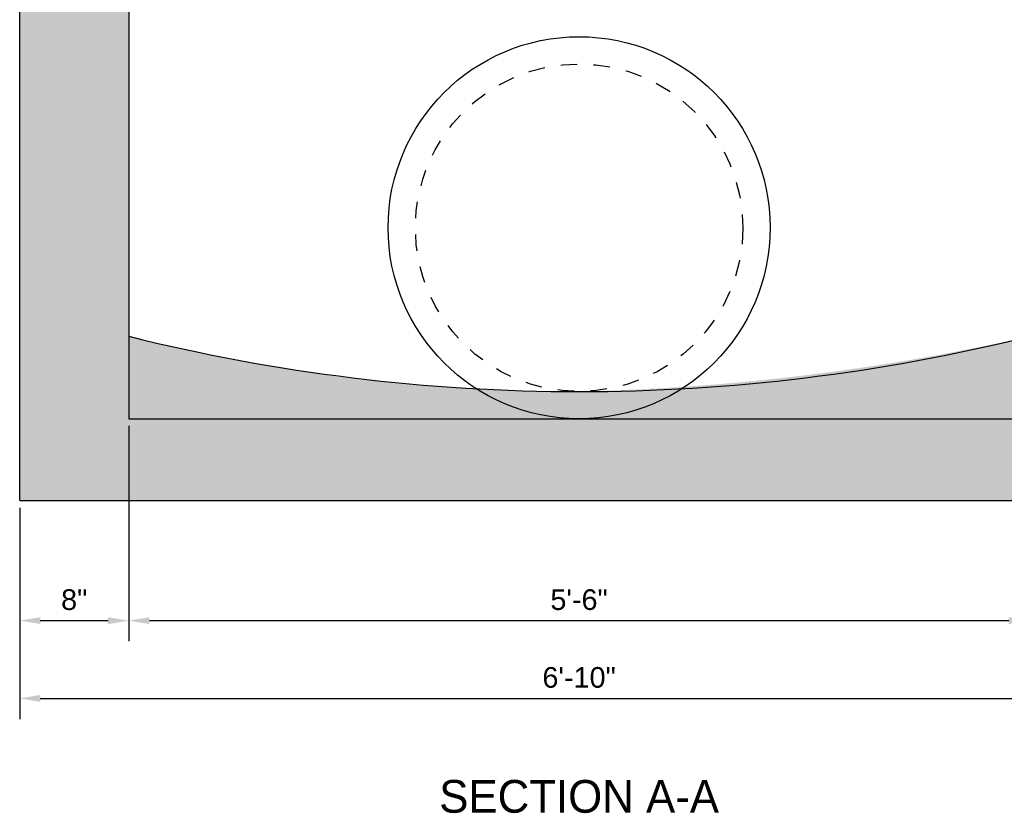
# Model space of a CAD drawing. Header units: feet. Extents: x 6 to 310, y -41 to 128.
# Tile 47 of 48: x 269 to 275, y 15 to 20. Entities that reach past the tile are written whole.
import ezdxf
from ezdxf.enums import TextEntityAlignment as Align

# ---------------------------------------------------------------- set-up
doc = ezdxf.new("R2010")
doc.units = ezdxf.units.FT
doc.header["$MEASUREMENT"] = 0
doc.linetypes.add('F', pattern=[0.15000000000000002, 0.1, -0.05])
for name, color, linetype in [('D-HATCH-PATT', 247, 'Continuous'), ('D-TEXT', 9, 'Continuous'), ('D-TITLE_SUB', 6, 'Continuous'), ('DETAIL', 1, 'Continuous')]:
    doc.layers.add(name, color=color, linetype=linetype)
doc.styles.add('Slanted-Normal', font='font31.shx', dxfattribs={"height": 0.14})
doc.styles.get("Standard").update_dxf_attribs({"font": 'ARIAL_0.TTF'})
doc.dimstyles.get("Standard").update_dxf_attribs({"dimtxt": 0.18, "dimasz": 0.18, "dimexe": 0.18, "dimexo": 0.0625, "dimgap": 0.09, "dimtad": 0, "dimtih": 1, "dimtoh": 1, "dimdec": 4, "dimzin": 0, "dimdsep": 46, "dimtxsty": 'Standard', "dimcen": 0.09, "dimadec": 0, "dimazin": 0, "dimtfac": 1, "dimtdec": 4, "dimtofl": 0, "dimtmove": 0, "dimatfit": 3, "dimfxl": 1, "dimtolj": 1, "dimtzin": 0, "dimarcsym": 0})
pattern_1 = [(49.99999999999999, (-552.9135316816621, 14.35750776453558), (0.1793150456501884, -0.0156880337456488), [0.01875, -0.20625]), (355, (-552.9135316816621, 14.35750776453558), (-0.03468783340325, 0.188048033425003), [0.015, -0.165]), (100.45144446, (-552.8985887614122, 14.35620042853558), (0.144627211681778, 0.1723599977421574), [0.01593504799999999, -0.1752855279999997]), (46.1842, (-552.9135316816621, 14.40750776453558), (0.2668103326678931, -0.0413798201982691), [0.02812499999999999, -0.3093749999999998]), (96.63563549, (-552.8912974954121, 14.40405943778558), (0.2336654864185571, 0.2435296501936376), [0.0239025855, -0.26292844]), (351.1841639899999, (-552.9135316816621, 14.40750776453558), (0.2336654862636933, 0.2435296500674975), [0.0225, -0.24750000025]), (21, (-552.8885316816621, 14.39500776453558), (0.1492267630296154, -0.1006547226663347), [0.01875, -0.20625]), (326, (-552.8885316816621, 14.39500776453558), (0.0608288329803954, 0.1812875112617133), [0.015, -0.165]), (71.45144474, (-552.8760961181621, 14.38661987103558), (0.2100555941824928, 0.0806327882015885), [0.0159350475, -0.175285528]), (37.50000000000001, (-552.9135316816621, 14.35750776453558), (0.0030399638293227, 0.0832234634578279), [0, -0.163, 0, -0.1675, 0, -0.165625]), (7.499999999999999, (-552.9135316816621, 14.35750776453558), (0.0657673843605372, 0.0986029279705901), [0, -0.0955, 0, -0.15925, 0, -0.063125]), (327.5, (-552.9692816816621, 14.35750776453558), (0.1334556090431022, -0.0056387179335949), [0, -0.0625, 0, -0.195, 0, -0.25875]), (317.5, (-552.9942816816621, 14.35750776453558), (0.1457965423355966, 0.0250262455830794), [0, -0.08125, 0, -0.1295, 0, -0.18375])]

# ---------------------------------------------------------------- blocks, each defined once
blk = doc.blocks.new('*D55')
at = {"layer": 'D-TEXT', "color": 0, "linetype": 'Continuous', "lineweight": -2, "transparency": 16777216}
for p, q in [((269.8979413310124, 17.03339431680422), (269.8979413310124, 16.21848792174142)), ((275.3986079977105, 17.03339431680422), (275.3986079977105, 16.21848792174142)), ((270.0239413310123, 16.34448792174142), (275.2726079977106, 16.34448792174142))]:
    blk.add_line(p, q, dxfattribs=at)
at = {"layer": 'D-TEXT', "color": 0, "linetype": 'Continuous', "transparency": 16777216}
for points in [[(270.0239413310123, 16.36548792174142), (270.0239413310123, 16.32348792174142), (269.8979413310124, 16.34448792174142)], [(275.2726079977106, 16.36548792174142), (275.2726079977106, 16.32348792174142), (275.3986079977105, 16.34448792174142)]]:
    blk.add_solid(points, dxfattribs=at)
at = {"layer": 'Defpoints', "color": 0, "linetype": 'Continuous', "transparency": 16777216}
for p in [(269.8979413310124, 17.07714431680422), (275.3986079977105, 17.07714431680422), (275.3986079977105, 16.34448792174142)]:
    blk.add_point(p, dxfattribs=at)
at = {"layer": 'D-TEXT', "color": 0, "linetype": 'Continuous', "transparency": 16777216, "insert": (272.6482746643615, 16.47182011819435), "char_height": 0.126, "attachment_point": 5}
blk.add_mtext('\\A1;5\'-6"', dxfattribs=at)
blk = doc.blocks.new('*D47')
at = {"layer": 'D-TEXT', "color": 0, "linetype": 'Continuous', "lineweight": -2, "transparency": 16777216}
for p, q in [((269.2319413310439, 17.03339431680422), (269.2319413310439, 15.74358054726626)), ((276.0652746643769, 17.03339431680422), (276.0652746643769, 15.74358054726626)), ((269.3579413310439, 15.86958054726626), (275.939274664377, 15.86958054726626))]:
    blk.add_line(p, q, dxfattribs=at)
at = {"layer": 'D-TEXT', "color": 0, "linetype": 'Continuous', "transparency": 16777216}
for points in [[(269.3579413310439, 15.89058054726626), (269.3579413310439, 15.84858054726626), (269.2319413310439, 15.86958054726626)], [(275.939274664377, 15.89058054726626), (275.939274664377, 15.84858054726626), (276.0652746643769, 15.86958054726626)]]:
    blk.add_solid(points, dxfattribs=at)
at = {"layer": 'Defpoints', "color": 0, "linetype": 'Continuous', "transparency": 16777216}
for p in [(269.2319413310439, 17.07714431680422), (276.0652746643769, 17.07714431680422), (276.0652746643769, 15.86958054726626)]:
    blk.add_point(p, dxfattribs=at)
at = {"layer": 'D-TEXT', "color": 0, "linetype": 'Continuous', "transparency": 16777216, "insert": (272.6486079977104, 15.99691274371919), "char_height": 0.126, "attachment_point": 5}
blk.add_mtext('\\A1;6\'-10"', dxfattribs=at)
blk = doc.blocks.new('*D48')
at = {"layer": 'D-TEXT', "color": 0, "linetype": 'Continuous', "lineweight": -2, "transparency": 16777216}
for p, q in [((269.8979413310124, 17.53339431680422), (269.8979413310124, 16.21848792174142)), ((269.2319413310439, 17.03339431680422), (269.2319413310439, 16.21848792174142)), ((269.3579413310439, 16.34448792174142), (269.7719413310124, 16.34448792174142))]:
    blk.add_line(p, q, dxfattribs=at)
at = {"layer": 'D-TEXT', "color": 0, "linetype": 'Continuous', "transparency": 16777216}
for points in [[(269.3579413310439, 16.36548792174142), (269.3579413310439, 16.32348792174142), (269.2319413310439, 16.34448792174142)], [(269.7719413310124, 16.36548792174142), (269.7719413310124, 16.32348792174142), (269.8979413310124, 16.34448792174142)]]:
    blk.add_solid(points, dxfattribs=at)
at = {"layer": 'Defpoints', "color": 0, "linetype": 'Continuous', "transparency": 16777216}
for p in [(269.8979413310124, 17.57714431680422), (269.2319413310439, 17.07714431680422), (269.8979413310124, 16.34448792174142)]:
    blk.add_point(p, dxfattribs=at)
at = {"layer": 'D-TEXT', "color": 0, "linetype": 'Continuous', "transparency": 16777216, "insert": (269.5649413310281, 16.47182011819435), "char_height": 0.126, "attachment_point": 5}
blk.add_mtext('\\A1;8"', dxfattribs=at)

msp = doc.modelspace()

# ---------------------------------------------------------------- hatches: boundary and pattern name
at = {"layer": 'D-HATCH-PATT'}
h = msp.add_hatch(dxfattribs=at)
h.set_pattern_fill('AR-CONC', color=256, scale=0.025)
h.set_pattern_definition(pattern_1)
h.paths.add_polyline_path([(269.8985883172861, 22.1985329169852), (269.231988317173, 22.1985329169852), (269.2319413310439, 17.57714431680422), (269.898541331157, 17.57714431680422)])
h = msp.add_hatch(dxfattribs=at)
h.set_pattern_fill('AR-CONC', color=256, scale=0.025)
h.set_pattern_definition([(49.99999999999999, (-552.1634650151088, 14.35750776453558), (0.1793150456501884, -0.0156880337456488), [0.01875, -0.20625]), (355, (-552.1634650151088, 14.35750776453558), (-0.03468783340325, 0.188048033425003), [0.015, -0.165]), (100.45144446, (-552.1485220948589, 14.35620042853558), (0.144627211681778, 0.1723599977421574), [0.01593504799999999, -0.1752855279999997]), (46.1842, (-552.1634650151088, 14.40750776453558), (0.2668103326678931, -0.0413798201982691), [0.02812499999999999, -0.3093749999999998]), (96.63563549, (-552.1412308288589, 14.40405943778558), (0.2336654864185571, 0.2435296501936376), [0.0239025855, -0.26292844]), (351.1841639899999, (-552.1634650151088, 14.40750776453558), (0.2336654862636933, 0.2435296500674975), [0.0225, -0.24750000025]), (21, (-552.1384650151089, 14.39500776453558), (0.1492267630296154, -0.1006547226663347), [0.01875, -0.20625]), (326, (-552.1384650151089, 14.39500776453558), (0.0608288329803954, 0.1812875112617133), [0.015, -0.165]), (71.45144474, (-552.1260294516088, 14.38661987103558), (0.2100555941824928, 0.0806327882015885), [0.0159350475, -0.175285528]), (37.50000000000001, (-552.1634650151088, 14.35750776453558), (0.0030399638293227, 0.0832234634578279), [0, -0.163, 0, -0.1675, 0, -0.165625]), (7.499999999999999, (-552.1634650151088, 14.35750776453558), (0.0657673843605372, 0.0986029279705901), [0, -0.0955, 0, -0.15925, 0, -0.063125]), (327.5, (-552.2192150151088, 14.35750776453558), (0.1334556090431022, -0.0056387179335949), [0, -0.0625, 0, -0.195, 0, -0.25875]), (317.5, (-552.2442150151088, 14.35750776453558), (0.1457965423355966, 0.0250262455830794), [0, -0.08125, 0, -0.1295, 0, -0.18375])])
edge = h.paths.add_edge_path()
edge.add_arc((272.352886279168, 31.55209147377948), 13.81145661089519, 271.21643511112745, 282.7396590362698, ccw=False)
edge.add_arc((272.5543600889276, 28.26901615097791), 10.52566840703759, 255.3852602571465, 270.4993455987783, ccw=False)
edge.add_line((269.898541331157, 18.08391319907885), (269.8979413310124, 17.57714431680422))
edge.add_line((269.8979413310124, 17.57714431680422), (275.3986079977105, 17.57714431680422))
edge.add_line((275.3986079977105, 17.57714431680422), (275.3986079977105, 18.08064341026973))
h = msp.add_hatch(dxfattribs=at)
h.set_pattern_fill('AR-CONC', color=256, scale=0.025)
h.set_pattern_definition(pattern_1)
h.paths.add_polyline_path([(276.0652746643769, 17.57714431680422), (269.2319413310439, 17.57714431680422), (269.2319413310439, 17.07714431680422), (276.0652746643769, 17.07714431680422)])

# ---------------------------------------------------------------- linework, layer by layer
at = {"layer": 'D-HATCH-PATT', "linetype": 'F'}
msp.add_circle((272.6486079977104, 18.74374431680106), 1, dxfattribs=at)
at = {"layer": 'DETAIL', "linetype": 'Continuous', "flags": 128}
for points in [[(269.8985413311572, 22.19850094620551), (269.8985413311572, 17.57714431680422), (275.3986079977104, 17.57714431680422), (275.3986079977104, 22.74024900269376)], [(269.2319413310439, 17.07714431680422), (269.2319413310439, 22.19856489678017), (269.8985413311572, 22.19850094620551)], [(269.2319413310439, 17.07714431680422), (276.0652746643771, 17.07714431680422)]]:
    msp.add_lwpolyline(points, dxfattribs=at)
at = {"layer": 'DETAIL', "linetype": 'Continuous'}
msp.add_circle((272.6486079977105, 18.74374431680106), 1.1666, dxfattribs=at)
msp.add_arc((272.6485746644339, 29.11489742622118), 11.37178284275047, 256.0054518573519, 283.9945481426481, dxfattribs=at)

# ---------------------------------------------------------------- texts
at = {"layer": 'D-TITLE_SUB', "style": 'Slanted-Normal'}
msp.add_text('SECTION A-A', height=0.2, dxfattribs=at).set_placement((272.6486079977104, 15.27150498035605), align=Align.MIDDLE_CENTER)

# ---------------------------------------------------------------- dimensions: what is measured, and where the dimension line sits
at = {"layer": 'D-TEXT', "linetype": 'Continuous'}
for base, p1, p2, text, picture, middle in [((269.8979413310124, 16.34448792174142), (269.2319413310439, 17.07714431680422), (269.8979413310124, 17.57714431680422), '8"', '*D48', (269.5649413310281, 16.47182011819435)), ((276.0652746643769, 15.86958054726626), (269.2319413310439, 17.07714431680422), (276.0652746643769, 17.07714431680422), '6\'-10"', '*D47', (272.6486079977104, 15.99691274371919)), ((275.3986079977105, 16.34448792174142), (269.8979413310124, 17.07714431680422), (275.3986079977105, 17.07714431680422), '5\'-6"', '*D55', (272.6482746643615, 16.47182011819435))]:
    dim = msp.add_linear_dim(base=base, p1=p1, p2=p2, text=text, dimstyle='Standard', override={"dimscale": 0.7, "dimtad": 1, "dimtih": 0, "dimtoh": 0}, dxfattribs=at)
    dim.commit()
    dim.dimension.update_dxf_attribs({"geometry": picture, "text_midpoint": middle})

doc.saveas('drawing.dxf')
